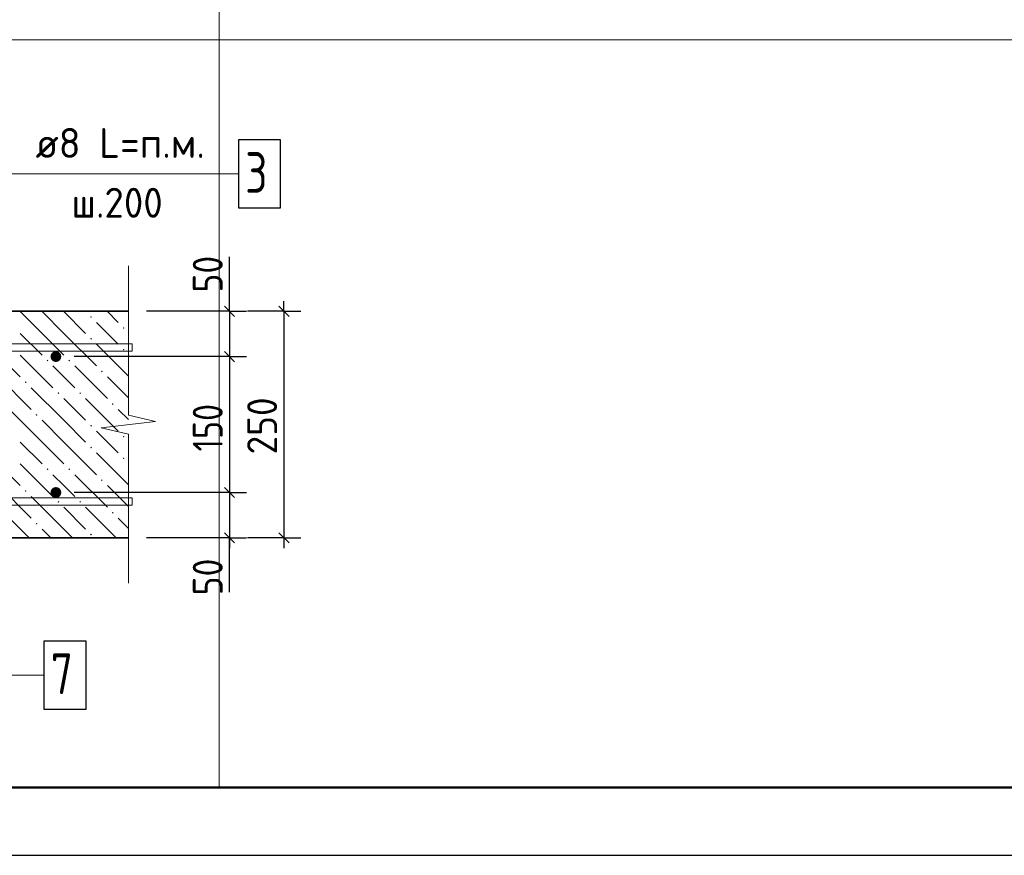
# Model space of a CAD drawing. Header units: millimetres. Extents: x 0 to 42000, y 0 to 29700.
# Tile 8 of 16: x 15112 to 22352, y 0 to 6148. Entities that reach past the tile are written whole.
import ezdxf

# ---------------------------------------------------------------- set-up
doc = ezdxf.new("R2010")
doc.units = ezdxf.units.MM
for name, color, linetype, lineweight in [('Standard', 7, 'Continuous', 25), ('ЖБ Стена верхний уровень', 7, 'Continuous', 35), ('Позиционная метка линия выноска', 7, 'Continuous', 13), ('Примечания', 7, 'Continuous', 13), ('Стена фоновая арматура У1', 7, 'Continuous', 18), ('Стена фоновая арматура Х1', 7, 'Continuous', 35)]:
    doc.layers.add(name, color=color, linetype=linetype, lineweight=lineweight)
doc.layers.add('Размерная выноска', color=7, linetype='Continuous')
doc.layers.add('Стена Хомут', color=7, linetype='Continuous', lineweight=25, true_color=0x6e3c1e)
doc.styles.add('ISOCPEUR', font='txt')

msp = doc.modelspace()

# ---------------------------------------------------------------- hatches: boundary and pattern name
at = {"layer": 'ЖБ Стена верхний уровень', "linetype": 'Continuous', "lineweight": 18, "transparency": 33554687}
for points in [[(15630.3, 3960.3), (15636.8, 3966.8), (15643.3, 3960.3), (15636.8, 3953.8)], [(15870.2, 3880.3), (15876.8, 3886.8), (15883.3, 3880.3), (15876.8, 3873.8)], [(15630.3, 3800.3), (15636.8, 3806.8), (15643.3, 3800.3), (15636.8, 3793.8)], [(15870.2, 3720.3), (15876.8, 3726.8), (15883.3, 3720.3), (15876.8, 3713.8)], [(15310.2, 3640.3), (15316.8, 3646.8), (15323.3, 3640.3), (15316.8, 3633.8)], [(15470.2, 3640.3), (15476.8, 3646.8), (15483.3, 3640.3), (15476.8, 3633.8)], [(15710.3, 3560.3), (15716.8, 3566.8), (15723.3, 3560.3), (15716.8, 3553.8)], [(15150.3, 3480.3), (15156.8, 3486.8), (15163.3, 3480.3), (15156.8, 3473.8)], [(15390.2, 3400.3), (15396.8, 3406.8), (15403.3, 3400.3), (15396.8, 3393.8)], [(15550.3, 3400.3), (15556.7, 3406.8), (15563.3, 3400.3), (15556.7, 3393.8)], [(15790.2, 3320.3), (15796.8, 3326.8), (15803.3, 3320.3), (15796.8, 3313.8)], [(15230.3, 3240.3), (15236.8, 3246.8), (15243.3, 3240.3), (15236.8, 3233.8)], [(15630.3, 3160.3), (15636.8, 3166.8), (15643.3, 3160.3), (15636.8, 3153.8)], [(15870.2, 3080.3), (15876.8, 3086.8), (15883.3, 3080.3), (15876.8, 3073.8)], [(15630.3, 3000.3), (15636.8, 3006.8), (15643.3, 3000.3), (15636.8, 2993.8)], [(15870.2, 2920.3), (15876.8, 2926.8), (15883.3, 2920.3), (15876.8, 2913.8)], [(15310.2, 2840.3), (15316.8, 2846.8), (15323.3, 2840.3), (15316.8, 2833.8)], [(15470.2, 2840.3), (15476.8, 2846.8), (15483.3, 2840.3), (15476.8, 2833.8)], [(15710.3, 2760.3), (15716.8, 2766.8), (15723.3, 2760.3), (15716.8, 2753.8)], [(15150.3, 2680.3), (15156.8, 2686.8), (15163.3, 2680.3), (15156.8, 2673.8)], [(15390.2, 2600.3), (15396.8, 2606.8), (15403.3, 2600.3), (15396.8, 2593.8)], [(15550.3, 2600.3), (15556.7, 2606.8), (15563.3, 2600.3), (15556.7, 2593.8)], [(15790.2, 2520.3), (15796.8, 2526.8), (15803.3, 2520.3), (15796.8, 2513.8)], [(15230.3, 2440.3), (15236.8, 2446.8), (15243.3, 2440.3), (15236.8, 2433.8)], [(15630.3, 2360.3), (15636.8, 2366.8), (15643.3, 2360.3), (15636.8, 2353.8)]]:
    msp.add_hatch(color=7, dxfattribs=at).paths.add_polyline_path(points, flags=16)
at = {"layer": 'Стена фоновая арматура Х1', "linetype": 'Continuous', "lineweight": 18, "transparency": 33554687}
for points in [[(15418.4, 3669.3), (15415.4, 3684.6), (15406.7, 3697.6), (15393.7, 3706.3), (15378.4, 3709.3), (15363.1, 3706.3), (15350.1, 3697.6), (15341.4, 3684.6), (15338.4, 3669.3), (15341.4, 3654), (15350.1, 3641.1), (15363.1, 3632.4), (15378.4, 3629.3), (15393.7, 3632.4), (15406.7, 3641.1), (15415.4, 3654)], [(15418.4, 2669.3), (15415.4, 2684.6), (15406.7, 2697.6), (15393.7, 2706.3), (15378.4, 2709.3), (15363.1, 2706.3), (15350.1, 2697.6), (15341.4, 2684.6), (15338.4, 2669.3), (15341.4, 2654), (15350.1, 2641.1), (15363.1, 2632.4), (15378.4, 2629.3), (15393.7, 2632.4), (15406.7, 2641.1), (15415.4, 2654)]]:
    msp.add_hatch(color=7, dxfattribs=at).paths.add_polyline_path(points)

# ---------------------------------------------------------------- linework, layer by layer
at = {"layer": 'Standard', "color": 7, "linetype": 'Continuous', "lineweight": -3, "transparency": 33554687}
for p, q in [((16655, 4002.7), (16655, 4077.7)), ((17055, 4002.7), (17055, 4077.7)), ((16655, 4002.7), (16530, 4002.7)), ((16655, 4002.7), (16780, 4002.7)), ((16655, 4002.7), (16655, 3669.3)), ((17055, 4002.7), (16788.4, 4002.7)), ((17055, 4002.7), (16930, 4002.7)), ((17055, 4002.7), (17180, 4002.7)), ((17055, 4002.7), (17055, 2336)), ((16655, 3669.3), (16530, 3669.3)), ((16655, 3669.3), (16780, 3669.3)), ((16655, 3669.3), (16655, 2669.3)), ((16655, 2669.3), (16530, 2669.3)), ((16655, 2669.3), (16780, 2669.3)), ((16655, 2669.3), (16655, 2336)), ((16655, 2336), (16530, 2336)), ((16655, 2336), (16780, 2336)), ((16655, 2336), (16655, 2261)), ((17055, 2336), (16788.4, 2336)), ((17055, 2336), (16930, 2336)), ((17055, 2336), (17180, 2336)), ((17055, 2336), (17055, 2261))]:
    msp.add_line(p, q, dxfattribs=at)
at = {"layer": 'Standard', "color": 7, "linetype": 'Continuous', "lineweight": 25, "transparency": 33554687}
for p, q in [((16617.5, 4040.2), (16692.5, 3965.2)), ((17017.5, 4040.2), (17092.5, 3965.2)), ((16617.5, 3706.8), (16692.5, 3631.8)), ((16617.5, 2706.8), (16692.5, 2631.8)), ((16617.5, 2373.5), (16692.5, 2298.5)), ((17017.5, 2373.5), (17092.5, 2298.5))]:
    msp.add_line(p, q, dxfattribs=at)
msp.add_lwpolyline([(0, 0), (42000, 0), (42000, 29700), (0, 29700), (0, 0)], close=True, dxfattribs=at)
at = {"layer": 'Standard', "color": 7, "linetype": 'Continuous', "lineweight": 50, "transparency": 33554687}
msp.add_lwpolyline([(2000, 29200), (41500, 29200), (41500, 500), (2000, 500), (2000, 29200)], close=True, dxfattribs=at)
at = {"layer": 'Standard', "color": 7, "linetype": 'Continuous', "lineweight": 13, "transparency": 33554687}
for points in [[(31777, 29200), (2000, 29200), (2000, 6000), (31777, 6000), (31777, 29200)], [(2000, 16969.3), (2000, 500), (24618.4, 500), (24618.4, 16969.3), (2000, 16969.3)]]:
    msp.add_lwpolyline(points, dxfattribs=at)
at = {"layer": 'Standard', "color": 254, "linetype": 'Continuous', "lineweight": 18, "true_color": 0xc4c4ff, "transparency": 33554687}
msp.add_lwpolyline([(16578.4, 500), (16578.4, 9021.7), (11245.1, 9021.7), (11245.1, 500)], dxfattribs=at)
at = {"layer": 'Standard', "color": 7, "linetype": 'Continuous', "lineweight": -3, "transparency": 33554687}
for points in [[(16655, 4002.7), (16638, 4002.7), (16638, 4002.7), (16638, 4002.7), (16638, 4002.7), (16045.1, 4002.7)], [(16655, 3669.3), (16638, 3669.3), (16638, 3669.3), (16638, 3669.3), (16638, 3669.3), (15511.7, 3669.3)], [(16655, 2669.3), (16638, 2669.3), (16638, 2669.3), (15511.7, 2669.3)], [(16655, 2336), (16638, 2336), (16638, 2336), (16045.1, 2336)]]:
    msp.add_lwpolyline(points, dxfattribs=at)
at = {"layer": 'ЖБ Стена верхний уровень', "color": 7, "linetype": 'Continuous', "lineweight": 35, "transparency": 33554687}
for p, q in [((15911.7, 4002.7), (14578.4, 4002.7)), ((12911.7, 2336), (15911.7, 2336))]:
    msp.add_line(p, q, dxfattribs=at)
at = {"layer": 'ЖБ Стена верхний уровень', "color": 9, "linetype": 'Continuous', "lineweight": 18, "true_color": 0xc7c7c7, "transparency": 33554687}
for p, q in [((15276.8, 3840.3), (15114.4, 4002.7)), ((15276.8, 4000.3), (15436.8, 3840.3)), ((15436.8, 4000.3), (15434.4, 4002.7)), ((15436.8, 4000.3), (15596.8, 3840.3)), ((15594.4, 4002.7), (15596.8, 4000.3)), ((15754.4, 4002.7), (15836.8, 3920.3)), ((15756.7, 3840.3), (15676.8, 3920.3)), ((15116.8, 3840.3), (15276.8, 3680.3)), ((15276.8, 3840.3), (15436.8, 3680.3)), ((15436.8, 3840.3), (15676.8, 3600.3)), ((15836.8, 3760.3), (15756.7, 3840.3)), ((14876.8, 3760.3), (15116.8, 3520.3)), ((15676.8, 3760.3), (15911.7, 3525.3)), ((15116.8, 3680.3), (15356.8, 3440.3)), ((15436.8, 3520.3), (15356.8, 3600.3)), ((15516.8, 3600.3), (15756.7, 3360.3)), ((14956.8, 3520.3), (15196.8, 3280.3)), ((15516.8, 3440.3), (15436.8, 3520.3)), ((15756.7, 3520.3), (15911.7, 3365.3)), ((15436.8, 3200.3), (15196.8, 3440.3)), ((15436.8, 3360.3), (15596.8, 3200.3)), ((15596.8, 3360.3), (15836.8, 3120.3)), ((15276.8, 3040.3), (15036.8, 3280.3)), ((15911.7, 3205.3), (15836.8, 3280.3)), ((15276.8, 3200.3), (15436.8, 3040.3)), ((15436.8, 3200.3), (15596.8, 3040.3)), ((15756.7, 3040.3), (15676.8, 3120.3)), ((15116.8, 3040.3), (15276.8, 2880.3)), ((15276.8, 3040.3), (15436.8, 2880.3)), ((15436.8, 3040.3), (15676.8, 2800.3)), ((15836.8, 2960.3), (15756.7, 3040.3)), ((14876.8, 2960.3), (15116.8, 2720.3)), ((15676.8, 2960.3), (15911.7, 2725.3)), ((15116.8, 2880.3), (15356.8, 2640.3)), ((15436.8, 2720.3), (15356.8, 2800.3)), ((15516.8, 2800.3), (15756.7, 2560.3)), ((14956.8, 2720.3), (15196.8, 2480.3)), ((15516.8, 2640.3), (15436.8, 2720.3)), ((15756.7, 2720.3), (15911.7, 2565.3)), ((15436.8, 2400.3), (15196.8, 2640.3)), ((15436.8, 2560.3), (15596.8, 2400.3)), ((15596.8, 2560.3), (15821.1, 2336)), ((15181.1, 2336), (15036.8, 2480.3)), ((15911.7, 2405.3), (15836.8, 2480.3)), ((15276.8, 2400.3), (15341.1, 2336)), ((15436.8, 2400.3), (15501.1, 2336))]:
    msp.add_line(p, q, dxfattribs=at)
at = {"layer": 'Позиционная метка линия выноска', "color": 7, "linetype": 'Continuous', "lineweight": 13, "transparency": 33554687}
for points in [[(15041.5, 2602.7), (15041.5, 5013.8), (16719.9, 5013.8)], [(15290.1, 1326), (13058.4, 1326), (13058.4, 3240.7), (13501.7, 3240.7)]]:
    msp.add_lwpolyline(points, dxfattribs=at)
at = {"layer": 'Примечания', "color": 7, "linetype": 'Continuous', "lineweight": 13, "transparency": 33554687}
for p, q in [((15911.7, 4336), (15911.7, 4336)), ((15911.7, 3239.3), (15911.7, 4336)), ((15711.7, 3146), (16111.7, 3192.7)), ((16111.7, 3192.7), (15911.7, 3239.3)), ((15911.7, 3099.3), (15711.7, 3146)), ((15911.7, 2002.7), (15911.7, 3099.3))]:
    msp.add_line(p, q, dxfattribs=at)
at = {"layer": 'Размерная выноска', "color": 7, "linetype": 'Continuous', "lineweight": -3, "transparency": 33554687}
for p, q in [((16655, 4002.7), (16655, 4402.7)), ((16655, 1936), (16655, 2336))]:
    msp.add_line(p, q, dxfattribs=at)
at = {"layer": 'Стена фоновая арматура У1', "color": 7, "linetype": 'Continuous', "lineweight": 25, "transparency": 33554687}
msp.add_lwpolyline([(16719.9, 4763.8), (17029.9, 4763.8), (17029.9, 5263.8), (16719.9, 5263.8), (16719.9, 4763.8)], dxfattribs=at)
at = {"layer": 'Стена фоновая арматура У1', "color": 7, "linetype": 'Continuous', "lineweight": 13, "transparency": 33554687}
for points in [[(15938.4, 3709.3), (11885.1, 3709.3), (11885.1, 3762.7), (15938.4, 3762.7), (15938.4, 3709.3)], [(15938.4, 2576), (11885.1, 2576), (11885.1, 2629.3), (15938.4, 2629.3), (15938.4, 2576)]]:
    msp.add_lwpolyline(points, dxfattribs=at)
at = {"layer": 'Стена Хомут', "color": 7, "linetype": 'Continuous', "lineweight": 25, "transparency": 33554687}
msp.add_lwpolyline([(15290.1, 1076), (15600.1, 1076), (15600.1, 1576), (15290.1, 1576), (15290.1, 1076)], dxfattribs=at)

# ---------------------------------------------------------------- texts
at = {"layer": 'Standard', "color": 7, "linetype": 'Continuous', "lineweight": 25, "transparency": 33554687, "char_height": 220, "attachment_point": 7, "rotation": 90, "style": 'ISOCPEUR'}
for s, insert, width in [('\\W0.87;50', (16605, 4140.2), 403.932), ('\\W0.83;150', (16605, 2971.4), 508.571), ('\\W0.91;250', (17005, 2949.3), 561.988), ('\\W0.87;50', (16605, 1912.5), 403.932)]:
    msp.add_mtext(s, dxfattribs=dict(at, insert=insert, width=width))
at = {"layer": 'Стена фоновая арматура У1', "color": 7, "linetype": 'Continuous', "lineweight": 13, "transparency": 33554687, "attachment_point": 7, "style": 'ISOCPEUR'}
for s, insert, char_height, width in [('\\W0.97;ø8 L=п.м. ', (15228.5, 5131.1), 220, 1491.864), ('\\W0.78;3', (16769.9, 4873.8), 300, 326.407), ('\\W0.95;ш.200 ', (15492.5, 4691.1), 220, 962.136)]:
    msp.add_mtext(s, dxfattribs=dict(at, insert=insert, char_height=char_height, width=width))
at = {"layer": 'Стена Хомут', "color": 7, "linetype": 'Continuous', "lineweight": 13, "transparency": 33554687, "insert": (15340.1, 1186), "char_height": 300, "width": 326.397, "attachment_point": 7, "style": 'ISOCPEUR'}
msp.add_mtext('\\W0.78;7', dxfattribs=at)

doc.saveas('drawing.dxf')
